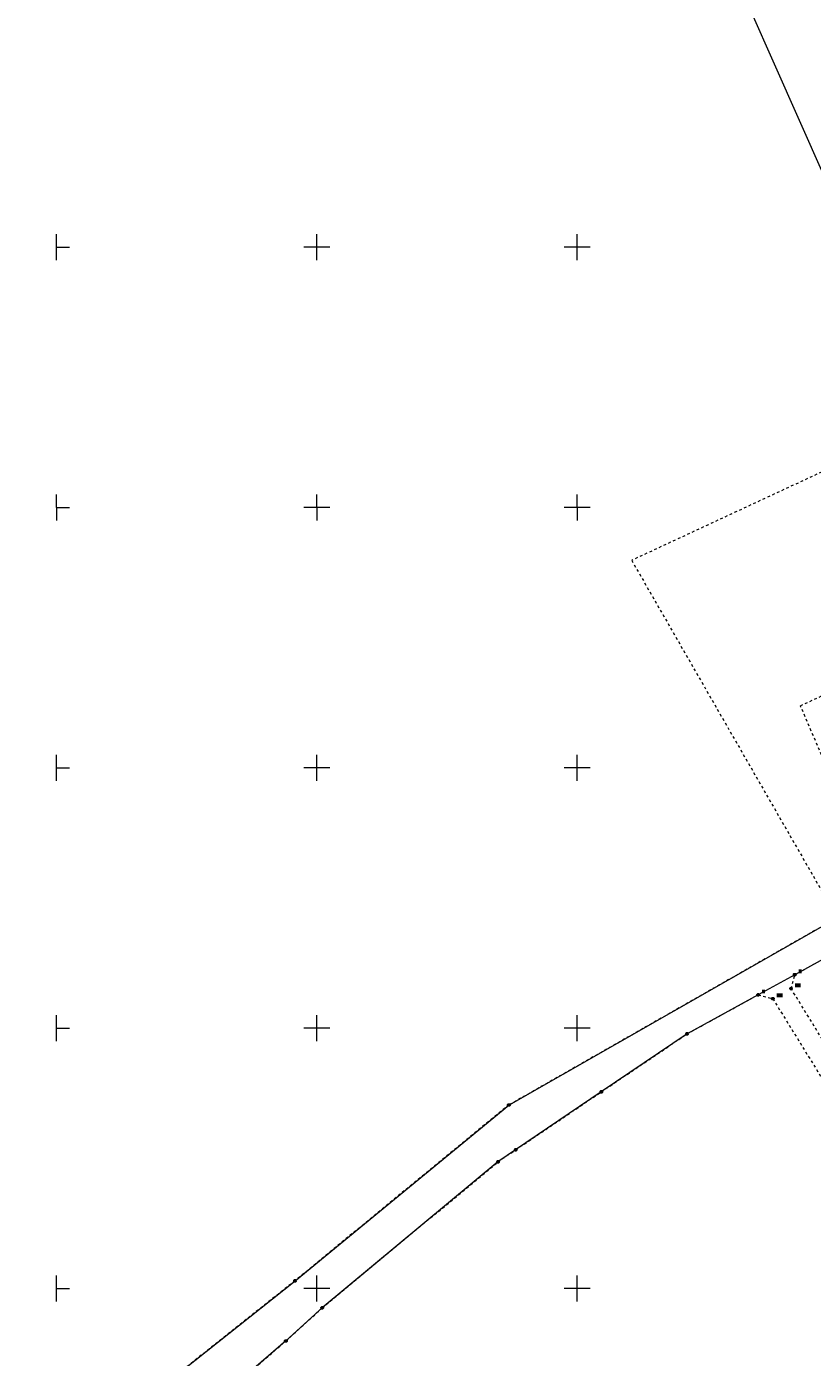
# Model space of a CAD drawing. Extents: x 6414462 to 7495468, y 5756825 to 5824657.
# Tile 17 of 54: x 6497994 to 6498145, y 5809587 to 5809842. Entities that reach past the tile are written whole.
import ezdxf

# ---------------------------------------------------------------- set-up
doc = ezdxf.new("R2010")
doc.units = 0
doc.linetypes.add('2324-2024 mdcp$0$PRZER1-1', pattern=[1, 0.5, -0.5])
doc.linetypes.add('Lipnica teren 1$0$HIDDEN2', pattern=[0.1875, 0.125, -0.0625])
for name, color, linetype, lineweight in [('2324-2024 mdcp$0$GEPPGD', 7, 'Continuous', 18), ('2324-2024 mdcp$0$GEPPGD_O', 7, 'Continuous', 18), ('2324-2024 mdcp$0$GESDZI', 7, 'Continuous', 18), ('2324-2024 mdcp$0$Ramka sekcyjna', 7, 'Continuous', 18)]:
    doc.layers.add(name, color=color, linetype=linetype, lineweight=lineweight)
doc.layers.add('2324-2024 mdcp$0$GESUZY', color=7, linetype='Continuous', lineweight=18, true_color=0x008000)
doc.layers.add('Lipnica teren 1$0$demontaże', color=1, linetype='Continuous', true_color=0xff0000)
doc.styles.add('2324-2024 mdcp$0$Arial', font='arial.ttf')

# ---------------------------------------------------------------- blocks, each defined once
blk = doc.blocks.new('2324-2024 mdcp$0$GEPPGD1_1')
at = {"true_color": 0xffffff}
blk.add_hatch(color=7, dxfattribs=at).paths.add_polyline_path([(0, -0.25), (0.077254, -0.237764), (0.146946, -0.202254), (0.202254, -0.146946), (0.237764, -0.077254), (0.25, 0), (0.237764, 0.077254), (0.202254, 0.146946), (0.146946, 0.202254), (0.077254, 0.237764), (0, 0.25), (-0.077254, 0.237764), (-0.146946, 0.202254), (-0.202254, 0.146946), (-0.237764, 0.077254), (-0.25, 0), (-0.237764, -0.077254), (-0.202254, -0.146946), (-0.146946, -0.202254), (-0.077254, -0.237764)])
at = {"color": 0}
blk.add_lwpolyline([(0, 0.25), (0.077254, 0.237764), (0.146946, 0.202254), (0.202254, 0.146946), (0.237764, 0.077254), (0.25, 0), (0.237764, -0.077254), (0.202254, -0.146946), (0.146946, -0.202254), (0.077254, -0.237764), (0, -0.25), (-0.077254, -0.237764), (-0.146946, -0.202254), (-0.202254, -0.146946), (-0.237764, -0.077254), (-0.25, 0), (-0.237764, 0.077254), (-0.202254, 0.146946), (-0.146946, 0.202254), (-0.077254, 0.237764)], close=True, dxfattribs=at)
blk = doc.blocks.new('2324-2024 mdcp')
at = {"layer": '2324-2024 mdcp$0$GEPPGD_O', "true_color": 0xffffff}
for points in [[(6498142.56, 5809660.5), (6498142.56, 5809661.25), (6498143.12, 5809661.25), (6498143.12, 5809660.5)], [(6498135.55, 5809656.64), (6498135.55, 5809657.39), (6498136.11, 5809657.39), (6498136.11, 5809656.64)], [(6498141.86, 5809657.83), (6498141.86, 5809658.58), (6498142.98, 5809658.58), (6498142.98, 5809657.83)], [(6498138.35, 5809655.9), (6498138.35, 5809656.65), (6498139.47, 5809656.65), (6498139.47, 5809655.9)]]:
    blk.add_hatch(color=7, dxfattribs=at).paths.add_polyline_path(points, flags=0)
at = {"layer": '2324-2024 mdcp$0$GESDZI', "color": 7, "linetype": 'Continuous', "lineweight": 18}
for points in [[(6497994.25, 5809560.48), (6498045.82, 5809601.46), (6498086.88, 5809635.22), (6498149.97, 5809671.19), (6498158.45, 5809675.82), (6498183.29, 5809691.27), (6498210.34, 5809702.9), (6498250.84, 5809721.04), (6498255.25, 5809723.19), (6498284.59, 5809737.52), (6498336.53, 5809764.26), (6498349.29, 5809770), (6498351.16, 5809770.82), (6498357.57, 5809773.68), (6498385.47, 5809786.23), (6498389.73, 5809788.34), (6498395.12, 5809790.98), (6498474.92, 5809830.27), (6498519.28, 5809851.17), (6498558.08, 5809869.44), (6498581.52, 5809880.48), (6498706.5, 5809939.35)], [(6498399.71, 5809786.07), (6498378.88, 5809775.84), (6498357.18, 5809764.7), (6498354.01, 5809763.14), (6498327.32, 5809749.98), (6498300.63, 5809736.82), (6498279.96, 5809727.46), (6498275.4, 5809725.39), (6498229.86, 5809704.76), (6498220.93, 5809700.12), (6498216.89, 5809698.02), (6498190.27, 5809685.86), (6498179.39, 5809679.84), (6498167.98, 5809673.48), (6498155.28, 5809667.65), (6498141.81, 5809660.25), (6498134.8, 5809656.39), (6498121.13, 5809648.88), (6498104.66, 5809637.74), (6498088.19, 5809626.61), (6498084.8, 5809624.31), (6498051.04, 5809596.27), (6498044.05, 5809589.9), (6498032.65, 5809580.07)]]:
    blk.add_lwpolyline(points, dxfattribs=at)
blk.add_lwpolyline([(6498336.53, 5809764.26), (6498284.59, 5809737.52), (6498271.4, 5809764.78), (6498259.02, 5809756.58), (6498223.46, 5809812.93), (6498203.85, 5809801.58), (6498188.13, 5809835.51), (6498147.54, 5809813.46), (6498100.03, 5809920.59), (6498204.15, 5809995.92), (6498210.17, 5809985.25), (6498226.36, 5809956.54), (6498245.19, 5809923.13), (6498269.29, 5809880.41), (6498280.36, 5809860.77), (6498282.58, 5809857.31), (6498312.68, 5809805.23), (6498323.75, 5809786.22), (6498328.66, 5809777.78), (6498331.84, 5809772.31)], close=True, dxfattribs=at)
at = {"layer": '2324-2024 mdcp$0$GESUZY', "color": 96, "linetype": '2324-2024 mdcp$0$PRZER1-1', "lineweight": 18, "true_color": 0x008000}
for points in [[(6498032.65, 5809580.07), (6498044.05, 5809589.9), (6498051.04, 5809596.27), (6498084.8, 5809624.31), (6498088.19, 5809626.61), (6498104.66, 5809637.74), (6498121.13, 5809648.88), (6498134.8, 5809656.39), (6498137.6, 5809655.65), (6498147.79, 5809639.14)], [(6498151.32, 5809641.03), (6498141.11, 5809657.58), (6498141.81, 5809660.25), (6498155.28, 5809667.65)], [(6498474.92, 5809830.27), (6498395.12, 5809790.98), (6498389.73, 5809788.34), (6498385.47, 5809786.23), (6498357.57, 5809773.68), (6498351.16, 5809770.82), (6498349.29, 5809770), (6498336.53, 5809764.26), (6498284.59, 5809737.52), (6498272.59, 5809731.66), (6498255.25, 5809723.19), (6498250.84, 5809721.04), (6498240.12, 5809716.8), (6498217.74, 5809706.35), (6498210.34, 5809702.9), (6498183.29, 5809691.27), (6498158.45, 5809675.82), (6498149.97, 5809671.19), (6498086.88, 5809635.22), (6498045.82, 5809601.46), (6497994.25, 5809560.48)]]:
    blk.add_lwpolyline(points, dxfattribs=at)
blk.add_lwpolyline([(6498210.34, 5809702.9), (6498217.74, 5809706.35), (6498209.46, 5809720.89), (6498205.32, 5809718.7), (6498202.28, 5809717.09), (6498200, 5809721.11), (6498193.21, 5809733.05), (6498200.98, 5809736.86), (6498202.81, 5809733.15), (6498232.57, 5809752.36), (6498212.28, 5809787.13), (6498110.49, 5809739.83), (6498149.97, 5809671.19), (6498158.45, 5809675.82), (6498142.9, 5809711.91), (6498167.76, 5809723.37), (6498174.81, 5809708.62), (6498178.32, 5809701.68), (6498183.29, 5809691.27)], close=True, dxfattribs=at)
at = {"layer": '2324-2024 mdcp$0$Ramka sekcyjna', "color": 7, "linetype": 'Continuous', "lineweight": 18, "flags": 128}
for points in [[(6498000, 5809797.5), (6498000, 5809802.5)], [(6498050, 5809797.5), (6498050, 5809802.5)], [(6498100, 5809797.5), (6498100, 5809802.5)], [(6498000, 5809800), (6498002.5, 5809800)], [(6498052.5, 5809800), (6498047.5, 5809800)], [(6498102.5, 5809800), (6498097.5, 5809800)], [(6498000, 5809750), (6498000, 5809752.5)], [(6498050, 5809750), (6498050, 5809752.5)], [(6498100, 5809750), (6498100, 5809752.5)], [(6498000, 5809750), (6498002.5, 5809750)], [(6498000, 5809750), (6498000, 5809747.5)], [(6498000, 5809750), (6498002.5, 5809750)], [(6498052.5, 5809750), (6498047.5, 5809750)], [(6498052.5, 5809750), (6498047.5, 5809750)], [(6498050, 5809750), (6498050, 5809747.5)], [(6498102.5, 5809750), (6498097.5, 5809750)], [(6498102.5, 5809750), (6498097.5, 5809750)], [(6498100, 5809750), (6498100, 5809747.5)], [(6498000, 5809697.5), (6498000, 5809702.5)], [(6498050, 5809697.5), (6498050, 5809702.5)], [(6498100, 5809697.5), (6498100, 5809702.5)], [(6498000, 5809700), (6498002.5, 5809700)], [(6498052.5, 5809700), (6498047.5, 5809700)], [(6498102.5, 5809700), (6498097.5, 5809700)], [(6498000, 5809647.5), (6498000, 5809652.5)], [(6498050, 5809647.5), (6498050, 5809652.5)], [(6498100, 5809647.5), (6498100, 5809652.5)], [(6498000, 5809650), (6498002.5, 5809650)], [(6498052.5, 5809650), (6498047.5, 5809650)], [(6498102.5, 5809650), (6498097.5, 5809650)], [(6498000, 5809597.5), (6498000, 5809602.5)], [(6498050, 5809597.5), (6498050, 5809602.5)], [(6498100, 5809597.5), (6498100, 5809602.5)], [(6498000, 5809600), (6498002.5, 5809600)], [(6498052.5, 5809600), (6498047.5, 5809600)], [(6498102.5, 5809600), (6498097.5, 5809600)]]:
    blk.add_lwpolyline(points, dxfattribs=at)
at = {"layer": '2324-2024 mdcp$0$GEPPGD', "color": 7, "linetype": 'Continuous', "lineweight": 18}
for p in [(6498141.81, 5809660.25), (6498141.11, 5809657.58), (6498134.8, 5809656.39), (6498137.6, 5809655.65), (6498121.13, 5809648.88), (6498104.66, 5809637.74), (6498086.88, 5809635.22), (6498088.19, 5809626.61), (6498084.8, 5809624.31), (6498045.82, 5809601.46), (6498051.04, 5809596.27), (6498044.05, 5809589.9)]:
    blk.add_blockref('2324-2024 mdcp$0$GEPPGD1_1', p, dxfattribs=at)
at = {"layer": '2324-2024 mdcp$0$GEPPGD_O', "color": 7, "linetype": 'Continuous', "lineweight": 0, "style": '2324-2024 mdcp$0$Arial'}
for s, p in [('6', (6498142.56, 5809660.5)), ('7', (6498135.55, 5809656.64)), ('13', (6498141.86, 5809657.83)), ('14', (6498138.35, 5809655.9))]:
    blk.add_text(s, height=0.75, dxfattribs=at).set_placement(p)
blk = doc.blocks.new('Lipnica teren 1')
at = {"layer": 'Lipnica teren 1$0$demontaże', "linetype": 'Lipnica teren 1$0$HIDDEN2'}
blk.add_blockref('2324-2024 mdcp', (0, 0), dxfattribs=at)

msp = doc.modelspace()

# ---------------------------------------------------------------- block references
msp.add_blockref('Lipnica teren 1', (0, 0))

doc.saveas('drawing.dxf')
